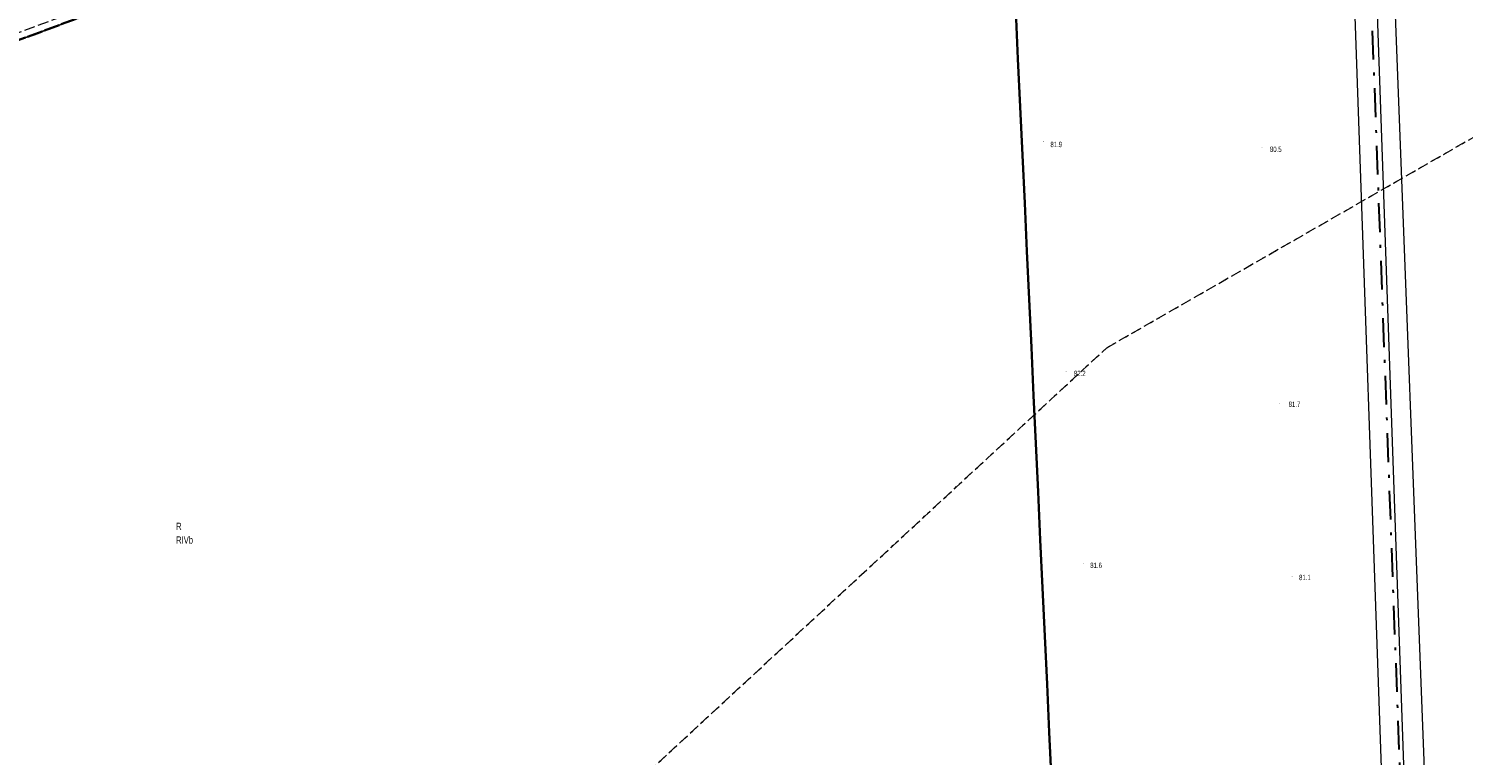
# Model space of a CAD drawing. Header units: metres. Extents: x 6524698 to 6533081, y 5883213 to 5896811.
# Tile 130 of 167: x 6528394 to 6528594, y 5891880 to 5891981. Entities that reach past the tile are written whole.
import ezdxf
from ezdxf.enums import TextEntityAlignment as Align

# ---------------------------------------------------------------- set-up
doc = ezdxf.new("R2010")
doc.units = ezdxf.units.M
doc.header["$MEASUREMENT"] = 0
for name, pattern in [('DASHDOT', [4, 2, -0.9, 0.2, -0.9]), ('mapa zasadnicza$0$1.5_0.5', [2, 1.5, -0.5]), ('mapa zasadnicza$0$1.5_1.0', [2.5, 1.5, -1]), ('mapa zasadnicza$0$219-500', [0]), ('mapa zasadnicza$0$egkk-500', [2, 1.5, -0.5]), ('mapa zasadnicza$0$egug-500', [1, 0.5, -0.5]), ('mapa zasadnicza$0$suep_wn_500', [0])]:
    doc.linetypes.add(name, pattern=pattern)
doc.layers.get('0').update_dxf_attribs({"lineweight": 0})
doc.layers.add('_trasa_os', color=1, linetype='DASHDOT', lineweight=30)
doc.layers.add('Sections span lengths and Marker Balls Plan', color=7, linetype='Continuous', lineweight=0)
for name, color, linetype in [('mapa zasadnicza$0$000 Inne (niezydentyfikowane)', 7, 'Continuous'), ('mapa zasadnicza$0$209-oznaczenie konturu klasyfikacyjnego', 7, 'Continuous'), ('mapa zasadnicza$0$210-oznaczenie konturu użytku gruntowego', 7, 'Continuous'), ('mapa zasadnicza$0$216-obręb ewidencyjny', 7, 'Continuous'), ('mapa zasadnicza$0$217-kontur klasyfikacyjny', 7, 'Continuous'), ('mapa zasadnicza$0$218-kontur użytku gruntowego', 7, 'Continuous'), ('mapa zasadnicza$0$219-działka ewidencyjna', 7, 'Continuous'), ('mapa zasadnicza$0$pikieta naturalna', 7, 'Continuous'), ('mapa zasadnicza$0$pikieta naturalna-Atr2', 7, 'Continuous'), ('mapa zasadnicza$0$przewód elektroenergetyczny podziemny - ob. projektowany', 7, 'Continuous'), ('mapa zasadnicza$0$przewód elektroenergetyczny wysokiego napięcia', 7, 'Continuous')]:
    doc.layers.add(name, color=color, linetype=linetype)
doc.styles.add('mapa zasadnicza$0$STANDARD', font='Working1250', dxfattribs={"width": 0.75})

# ---------------------------------------------------------------- blocks, each defined once
blk = doc.blocks.new('mapa zasadnicza$0$PW01')
at = {"linetype": 'Continuous', "lineweight": 13}
h = blk.add_hatch(color=0, dxfattribs=at)
edge = h.paths.add_edge_path()
edge.add_arc((0, 0), 0.045, 0, 360)

msp = doc.modelspace()

# ---------------------------------------------------------------- linework, layer by layer
at = {"layer": '_trasa_os', "linetype": 'DASHDOT', "ltscale": 2}
msp.add_lwpolyline([(6528589.986, 5891744.689), (6528580.198, 5892007.978), (6528365.87, 5892211.536), (6528143.159, 5892378.558), (6527920.541, 5892545.59), (6527693.967, 5892715.374), (6527530.815, 5892837.971), (6527304.639, 5893007.458), (6527095.026, 5893164.924), (6526808.543, 5893379.811), (6526773.046, 5893625.004), (6526837.186, 5893856.22), (6526918.697, 5894149.866), (6527004.557, 5894459.054), (6526829.193, 5894634.492), (6526625.033, 5894855.653), (6526658.914, 5895086.074), (6526701.409, 5895318.796), (6526680.866, 5895666.414), (6526660.166, 5896015.549), (6526639.565, 5896364.931), (6526621.438, 5896669.322), (6526632.668, 5896724.885)], dxfattribs=at)
at = {"layer": 'mapa zasadnicza$0$000 Inne (niezydentyfikowane)', "color": 7, "linetype": 'Continuous', "lineweight": 35, "flags": 128}
msp.add_lwpolyline([(6528536.574, 5891876.291), (6528536.263, 5891882.981), (6528535.953, 5891889.671), (6528535.642, 5891896.36), (6528535.331, 5891903.05), (6528535.02, 5891909.74), (6528534.709, 5891916.43), (6528534.398, 5891923.12), (6528534.087, 5891929.809), (6528533.777, 5891936.499), (6528533.466, 5891943.189), (6528533.155, 5891949.879), (6528532.844, 5891956.569), (6528532.533, 5891963.258), (6528532.222, 5891969.948), (6528531.912, 5891976.638), (6528531.601, 5891983.328)], dxfattribs=at)
at = {"layer": 'mapa zasadnicza$0$216-obręb ewidencyjny', "color": 7, "linetype": 'mapa zasadnicza$0$1.5_1.0', "lineweight": 35, "flags": 128}
for points in [[(6528080.19, 5893144.58), (6528061.74, 5893201.21), (6528047.55, 5893241.88), (6528024.92, 5893315.29), (6528008.56, 5893361.13), (6527994.3, 5893412.78), (6527972.36, 5893501.34), (6527968.55, 5893513.63), (6527970.79, 5893518.44), (6527970.73, 5893522.51), (6527967.45, 5893552.31), (6527966.7, 5893563.53), (6527962.24, 5893630.13), (6528051.1, 5893681.86), (6528093.51, 5893704.95), (6528160.44, 5893751.29), (6528192.4, 5893787.97), (6528212.45, 5893801.88), (6528235.37, 5893817.79), (6528263.34, 5893839.22), (6528292.63, 5893867.35), (6528325.94, 5893899.11), (6528322.17, 5893903.05), (6528250.73, 5893995.91), (6528184.31, 5894083.49), (6528144.78, 5894142.59), (6528140.26, 5894150.17), (6528112.08, 5894189.3), (6528016.98, 5894319.35), (6528001.44, 5894344.63), (6527975.61, 5894386.54), (6527948.25, 5894431.11), (6527919.91, 5894480.01), (6527892.39, 5894527.5), (6527882.42, 5894543.56), (6527855.65, 5894587.93), (6527823.65, 5894640.97), (6527805.93, 5894633.3), (6527750.7, 5894622.26), (6527703.08, 5894611.82), (6527660.79, 5894602.88), (6527644.2, 5894599.12), (6527623.22, 5894594.36), (6527546.55, 5894577.52), (6527485.04, 5894564.12), (6527442.59, 5894555.97), (6527376.5, 5894538.97), (6527356.91, 5894534.04), (6527324.89, 5894525.35), (6527242.36, 5894508.66), (6527235, 5894507.23), (6527228.04, 5894506.29), (6527159.89, 5894496.69), (6527053.58, 5894471.18), (6527004.75, 5894459.61), (6526977.15, 5894360.97), (6526895.2, 5894390.7), (6526886.54, 5894409.25), (6526848.25, 5894423.17), (6526790.81, 5894405.63), (6526783.96, 5894403.77), (6526751.66, 5894393.24), (6526675.52, 5894369.12), (6526524.19, 5894423.84), (6526526.13, 5894397.23), (6526528.98, 5894342.85), (6526531.21, 5894300.39), (6526524.41, 5894296.52), (6526520.88, 5894294.84), (6526433.18, 5894243.61), (6526409.32, 5894231.32), (6526314.07, 5894204.53), (6526268.73, 5894188.91), (6526258.95, 5894183.01), (6526232.67, 5894174.45), (6526048.77, 5894185.58), (6526028.42, 5894185.14), (6525944.02, 5894189.55), (6525880.8, 5894192.86), (6525865.46, 5894208.87), (6525815.37, 5894268.24), (6525725.76, 5894354.61), (6525677.43, 5894405.04), (6525642.47, 5894443.85), (6525631.75, 5894455.74), (6525621.46, 5894467.17), (6525618.11, 5894470.89), (6525610.84, 5894478.96), (6525545.06, 5894551.99), (6525537.2, 5894560.72), (6525460.52, 5894338.76), (6525456.21, 5894326.33), (6525450.16, 5894308.9), (6525445.22, 5894294.63), (6525423.21, 5894231.15), (6525415.4, 5894208.63), (6525399.64, 5894161.49), (6525369.98, 5894072.79), (6525342.34, 5893997.91), (6525337.4, 5893981.36), (6525266.58, 5893924.52), (6525217.93, 5893885.48), (6525120.08, 5893806.06), (6525080.21, 5893781.94), (6525034.62, 5893753.64), (6524956.86, 5893706.08), (6524954.17, 5893701.72), (6524952.33, 5893698.77), (6524951.12, 5893696.84), (6524924.06, 5893653.68), (6524922.11, 5893650.61), (6524908.03, 5893628.41), (6524885.99, 5893594.37), (6524823.72, 5893494.6), (6524818.62, 5893484.85), (6524776.38, 5893404.01), (6524760.03, 5893372.45), (6524743.69, 5893340.87), (6524727.34, 5893309.3), (6524725.32, 5893305.6), (6524701.12, 5893258.79), (6524698.5, 5893253.75), (6524741.55, 5893198.86), (6524787.16, 5893135.47), (6524797.48, 5893113.55), (6524827.59, 5893049.65), (6524848.15, 5892993.16), (6524885, 5892891.94), (6524886.71, 5892887.25), (6524900.94, 5892860.83), (6524938.01, 5892801.88), (6524942.47, 5892794.78), (6524958.2, 5892763.24), (6524982.49, 5892709.34), (6524989.65, 5892692.64), (6525021.29, 5892644.7), (6525047.57, 5892607.1), (6525072.42, 5892559.28), (6525080.98, 5892544.34), (6525104.23, 5892503.81), (6525105.73, 5892501.2), (6525124.09, 5892461.96), (6525158, 5892390.4), (6525163.69, 5892366.6), (6525187.74, 5892266.07), (6525200.42, 5892203.7), (6525210.27, 5892167.69), (6525235.54, 5892075.31), (6525239, 5892035.46), (6525241.84, 5892018.03), (6525246.18, 5891943.28), (6525246.02, 5891937.6), (6525245.65, 5891924.05), (6525244.65, 5891887.35), (6525244.88, 5891861.21), (6525245.32, 5891811.32), (6525234.24, 5891649.83), (6525224.07, 5891546.78), (6525208.12, 5891507.31), (6525193.48, 5891471.08), (6525186.45, 5891448.59), (6525184.14, 5891444.14), (6525180.5, 5891437.11), (6525176.64, 5891433.3), (6525163.56, 5891420.57), (6525150.33, 5891406.73), (6525149.34, 5891405.88), (6525147.46, 5891404.1), (6525146.26, 5891402.89), (6525142.82, 5891399.45), (6525132.06, 5891389.06), (6525128.35, 5891385.34), (6525124.8, 5891381.67), (6525121.13, 5891378.06), (6525095.65, 5891351.83), (6525053.05, 5891307.97), (6525038.88, 5891292.8), (6525015.99, 5891261.95), (6524996.02, 5891237.19), (6524958.43, 5891186.61), (6524908.74, 5891119.69), (6524979.34, 5891082.37), (6525035.16, 5891054.09), (6525074.44, 5891035.78), (6525140.68, 5891002.24), (6525158.27, 5890993.31), (6525169.95, 5890987.37), (6525189.03, 5890979.26), (6525225.79, 5890963.63), (6525241.68, 5890952.94), (6525280.63, 5890926.71), (6525286.23, 5890923.62), (6525353.13, 5890886.67), (6525387.9, 5890862.89), (6525416.13, 5890848.06), (6525465.51, 5890821.53), (6525489.55, 5890809.17), (6525532.35, 5890788.13), (6525593.44, 5890757.92), (6525656.38, 5890722.42), (6525712.1, 5890690.97), (6525744.09, 5890674.26), (6525753.93, 5890669.12), (6525811.57, 5890638.94), (6525889.01, 5890598.56), (6525902.26, 5890595.95), (6525968.12, 5890559.29), (6526048.15, 5890515.81), (6526148.09, 5890465.98), (6526205.96, 5890434.59), (6526262.38, 5890404.11), (6526332.75, 5890374.64), (6526425.41, 5890334.29), (6526595.63, 5890279.11), (6526573.45, 5890132.21), (6526575.25, 5890133.06), (6526592.18, 5890129.32), (6526722.43, 5890098.71), (6526728.64, 5890098.03), (6526735.76, 5890098.07), (6526740.34, 5890097.85), (6526742.25, 5890097.45), (6526749.57, 5890095.95), (6526757.09, 5890094.4), (6526758.07, 5890090.77), (6526792.43, 5890086.11), (6526812.21, 5890083.05), (6526890.35, 5890080.91), (6526909.87, 5890084.83), (6526952.34, 5890094.44), (6526971.01, 5890104.38), (6526981, 5890111.26), (6526988.84, 5890116.67), (6527008.52, 5890134.26), (6527045.63, 5890148.55), (6527057.31, 5890152.25), (6527077.89, 5890166.68), (6527165.07, 5890215.69), (6527220.83, 5890245.22), (6527241.28, 5890253.87), (6527273.45, 5890274.12), (6527288.1, 5890288.63), (6527313.38, 5890308.14), (6527321.27, 5890314.22), (6527338.23, 5890321.73), (6527355.64, 5890331.57), (6527391.42, 5890349.92), (6527454.67, 5890547.02), (6527509.07, 5890729.27), (6527517.65, 5890758.02), (6527651.09, 5891150.82), (6527705.03, 5891299.34), (6527759.25, 5891463.12), (6527785.51, 5891547.1), (6527787.58, 5891553.86), (6527801.61, 5891598.79), (6527846.82, 5891746.29), (6528014.33, 5891830.31), (6528198.8, 5891907.55), (6528440.31, 5891996.73), (6528394.78, 5892128.68), (6528377.11, 5892179.95), (6528349.09, 5892260.65), (6528334.62, 5892315.93), (6528299.61, 5892411.02), (6528296.22, 5892421.59), (6528276.69, 5892498.16), (6528274.02, 5892507.32), (6528253.12, 5892581.84), (6528217.45, 5892695.43), (6528216.98, 5892718.27), (6528214.23, 5892726.13), (6528211.23, 5892742.29), (6528202.22, 5892766.07), (6528192.07, 5892792.85), (6528171.14, 5892860.59), (6528166.45, 5892875.8), (6528118.84, 5893029.51), (6528114.87, 5893046.22), (6528103.06, 5893080.73)], [(6528810.71, 5892032.32), (6528743.5, 5892026.91), (6528665.82, 5892020.2), (6528618.95, 5892016.86), (6528446.42, 5891995.98), (6528440.31, 5891996.73), (6528198.8, 5891907.55), (6528014.33, 5891830.31), (6527846.82, 5891746.29), (6527801.61, 5891598.79), (6527787.58, 5891553.86), (6527785.51, 5891547.1), (6527759.25, 5891463.12), (6527705.03, 5891299.34), (6527651.09, 5891150.82), (6527517.65, 5890758.02), (6527509.07, 5890729.27), (6527454.67, 5890547.02), (6527391.42, 5890349.92), (6527469.9, 5890380.85), (6527548.32, 5890411.76), (6527628.31, 5890449.47), (6527701.79, 5890487.35), (6527781.71, 5890531.45), (6527831.96, 5890559.17), (6527894.74, 5890596), (6527918.86, 5890538.44), (6527996.61, 5890364.36), (6528002.77, 5890340.12), (6528015.06, 5890276.2), (6528068.35, 5890122.94), (6528069.52, 5890117.74), (6528086.27, 5890073.01), (6528087.43, 5890069.91), (6528144.14, 5889918.51), (6528178.59, 5889821.74), (6528194.07, 5889776.62), (6528203.76, 5889751.35), (6528219.86, 5889705.13), (6528289.3, 5889557.06), (6528293.69, 5889548.36), (6528315.49, 5889501.75), (6528319.49, 5889494.06), (6528320.3, 5889498.78), (6528374.9, 5889392.75), (6528393.7, 5889357.37), (6528402.97, 5889333.92), (6528406.48, 5889321.22), (6528417.63, 5889287.69), (6528426.72, 5889250.74), (6528427.12, 5889249.1), (6528437.2, 5889208.11), (6528462.62, 5889141.48), (6528476.98, 5889088.52), (6528479.5, 5889060.26), (6528487.24, 5889042.5), (6528497.03, 5888999.3), (6528513.44, 5888948.22), (6528513.62, 5888944.51), (6528514.32, 5888935.53), (6528517.9, 5888889.57), (6528521.9, 5888874.59), (6528534.18, 5888828.64), (6528537.21, 5888800.87), (6528538.55, 5888788.67), (6528539.84, 5888759.55), (6528540.29, 5888749.47), (6528546.56, 5888728.63), (6528550.89, 5888720.89), (6528554.61, 5888714.22), (6528572.89, 5888682.85), (6528612.6, 5888606.5), (6528643.54, 5888542.38), (6528657.02, 5888506.94), (6528675.5, 5888460.67), (6528681.51, 5888445.9), (6528704.85, 5888377.17), (6528713.34, 5888354.12), (6528741.09, 5888278.42), (6528766.6, 5888207.14), (6528788.71, 5888147.82), (6528812.94, 5888083.84), (6528826.58, 5888045.33), (6528850.06, 5887982.04), (6528866.81, 5887934.63), (6528879.99, 5887896.72), (6528918.8, 5887790.89), (6528952.56, 5887701.57), (6529019.26, 5887707.89), (6529031.01, 5887709.01), (6529109.21, 5887715.92), (6529166.14, 5887721.78), (6529262.28, 5887731.31), (6529282.79, 5887731.14), (6529289.52, 5887663.25), (6529296.91, 5887588.72), (6529312.34, 5887533.26), (6529320.57, 5887503.67), (6529321.72, 5887480.33), (6529315.22, 5887418.55), (6529296.28, 5887374.9), (6529295.89, 5887348.38), (6529295.74, 5887344.56), (6529294.33, 5887253.59), (6529300.1, 5887247.3), (6529460.65, 5887265.28), (6529607.85, 5887282.19), (6529604.22, 5887244.37), (6529619.06, 5887245.53), (6529620.4, 5887245.61), (6529751.62, 5887253.65), (6529836.5, 5887258.86), (6529917.79, 5887263.83), (6530037.96, 5887271.18), (6530037.77, 5887311.55), (6530035.48, 5887465.82), (6530294.87, 5887497.94), (6530342.75, 5887503.87), (6530390.63, 5887509.81), (6530435.08, 5887515.31), (6530469.62, 5887519.59), (6530472.76, 5887520.14), (6530455.94, 5887633.47), (6530452.16, 5887659), (6530429.5, 5887800.32), (6530425.85, 5887820.62), (6530434.17, 5887821.11), (6530435.15, 5887821.09), (6530501.5, 5887826.49), (6530563.57, 5887831.54), (6530569.25, 5887832), (6530626.35, 5887836.71), (6530689.94, 5887841.95), (6530699.77, 5887842.77), (6530753.72, 5887845.97), (6530816.4, 5887849.69), (6530847.34, 5887851.53), (6530851.75, 5887851.79), (6530878, 5887853.36), (6530941.55, 5887857.17), (6531028.05, 5887862.36), (6531029.51, 5887862.54), (6531089.96, 5887870.11), (6531157.91, 5887878.61), (6531147.74, 5887927.21), (6531134.09, 5887992.44), (6531130.39, 5888022.23), (6531130.01, 5888024.33), (6531127.76, 5888039.49), (6531114.28, 5888108.63), (6531110.56, 5888127.5), (6531105.84, 5888172.24), (6531089.18, 5888214.66), (6531070.01, 5888263.46), (6531063.59, 5888283), (6531047.06, 5888328.03), (6531038.58, 5888352.41), (6531021.83, 5888400.87), (6531015.19, 5888413.6), (6531005.83, 5888460.28), (6531006, 5888467.6), (6531006.12, 5888486.87), (6531000.78, 5888546.56), (6530994.46, 5888582.13), (6530992.02, 5888587.87), (6530975.04, 5888631.61), (6530968.96, 5888647.12), (6530918.79, 5888737.7), (6530893.21, 5888788.19), (6530875.95, 5888835.79), (6530824.74, 5888967.12), (6530698.19, 5888957.37), (6530696.88, 5888957.26), (6530690.8, 5888956.75), (6530665.31, 5889016.21), (6530647.2, 5889058.57), (6530634.24, 5889085.41), (6530634.99, 5889106.79), (6530619.51, 5889109.25), (6530602.59, 5889110.21), (6530580.67, 5889109.48), (6530563.76, 5889105.91), (6530556.11, 5889102.91), (6530554.6, 5889108.92), (6530550.45, 5889111.73), (6530532.14, 5889151.93), (6530513.79, 5889192.45), (6530502.04, 5889258.4), (6530482.32, 5889287.2), (6530469.7, 5889327.04), (6530465.02, 5889440.31), (6530478.29, 5889507.42), (6530476.75, 5889539.74), (6530454.68, 5889579.85), (6530444.35, 5889666), (6530447.75, 5889689.9), (6530449.31, 5889721.21), (6530456.42, 5889744.94), (6530489.74, 5889803.92), (6530476.19, 5889829.67), (6530441.37, 5889895.14), (6530436.32, 5889900.67), (6530377.31, 5890013.31), (6530319.1, 5890126.26), (6530282.19, 5890186.6), (6530272.79, 5890201.79), (6530203.17, 5890307.87), (6530172.91, 5890358.56), (6530084.18, 5890524.8), (6530023.66, 5890630.14), (6529988.68, 5890702.02), (6529902.56, 5890854), (6529878.29, 5890895.67), (6529853.22, 5890939.23), (6529790.88, 5891059.39), (6529783.8, 5891073.31), (6529750.15, 5891126.7), (6529715.67, 5891191.31), (6529711.87, 5891220.22), (6529686.86, 5891413.55), (6529894.11, 5891526.79), (6529935.18, 5891550.85), (6529897.51, 5891589.82), (6529852.46, 5891637.21), (6529830.78, 5891658.8), (6529798.22, 5891693.91), (6529778.68, 5891710.68), (6529723.77, 5891769.55), (6529664.88, 5891829.87), (6529592.94, 5891899.3), (6529520.59, 5891969.98), (6529496.71, 5891996.9), (6529443.6, 5892048.07), (6529413.19, 5892074.88), (6529373, 5892116.29), (6529315.87, 5892175.4), (6529302.53, 5892163.8), (6529299.93, 5892161.54), (6529272.43, 5892137.61), (6529198.7, 5892096.25), (6529183.63, 5892087.79), (6529163.27, 5892079.55), (6529137.05, 5892069.83), (6529084.54, 5892065.08), (6528929.03, 5892047.18)]]:
    msp.add_lwpolyline(points, close=True, dxfattribs=at)
at = {"layer": 'mapa zasadnicza$0$217-kontur klasyfikacyjny', "color": 92, "linetype": 'mapa zasadnicza$0$egkk-500', "lineweight": 18, "flags": 128}
for points in [[(6528544.25, 5891936.45), (6528694.43, 5892022.67)], [(6528440.31, 5891996.73), (6528227.43, 5891918.12)], [(6528374.75, 5891779.61), (6528544.25, 5891936.45)]]:
    msp.add_lwpolyline(points, dxfattribs=at)
at = {"layer": 'mapa zasadnicza$0$218-kontur użytku gruntowego', "color": 3, "linetype": 'mapa zasadnicza$0$egug-500', "lineweight": 18, "flags": 128}
for points in [[(6528544.25, 5891936.45), (6528694.43, 5892022.67)], [(6528440.31, 5891996.73), (6528227.43, 5891918.12)], [(6528374.75, 5891779.61), (6528544.25, 5891936.45)]]:
    msp.add_lwpolyline(points, dxfattribs=at)
at = {"layer": 'mapa zasadnicza$0$219-działka ewidencyjna', "color": 7, "linetype": 'mapa zasadnicza$0$219-500', "lineweight": 18, "flags": 128}
msp.add_lwpolyline([(6528198.8, 5891907.55), (6528440.31, 5891996.73)], dxfattribs=at)
at = {"layer": 'mapa zasadnicza$0$przewód elektroenergetyczny podziemny - ob. projektowany', "color": 1, "linetype": 'mapa zasadnicza$0$1.5_0.5', "lineweight": 18, "flags": 128}
msp.add_lwpolyline([(6527867.72, 5891856.04), (6527870.55, 5891856.87), (6527923.82, 5891786.03), (6528013.91, 5891831.22), (6528198.43, 5891908.48), (6528216.79, 5891915.26), (6528220.16, 5891919.4), (6528240.79, 5891928.79), (6528266.23, 5891936.42), (6528274.38, 5891936.52), (6528439.05, 5891997.33), (6528393.6, 5892129.02), (6528402.84, 5892136.39), (6528399.39, 5892140.65), (6528400.23, 5892141.38)], dxfattribs=at)
at = {"layer": 'mapa zasadnicza$0$przewód elektroenergetyczny wysokiego napięcia', "color": 1, "linetype": 'mapa zasadnicza$0$suep_wn_500', "lineweight": 18, "flags": 128}
msp.add_lwpolyline([(6528580.98, 5892008), (6528590.2, 5891744.97)], dxfattribs=at)
at = {"layer": 'Sections span lengths and Marker Balls Plan', "color": 1, "flags": 128}
for points in [[(6528587.188, 5891744.577), (6528577.92, 5892006.949), (6528364.256, 5892209.626), (6528141.479, 5892376.318), (6527918.861, 5892543.35), (6527692.286, 5892713.134), (6527529.134, 5892835.731), (6527302.959, 5893005.217), (6527093.345, 5893162.685), (6526805.533, 5893378.025), (6526770.052, 5893625.195), (6526834.488, 5893856.969), (6526921.106, 5894149.197), (6527002.139, 5894458.418), (6526827.029, 5894632.413), (6526621.689, 5894854.62), (6526661.381, 5895085.668), (6526701.409, 5895318.796), (6526678.071, 5895666.249), (6526657.371, 5896015.383), (6526636.77, 5896364.766), (6526617.947, 5896669.567), (6526630.708, 5896725.281)], [(6528593.583, 5891744.832), (6528583.388, 5892009.419), (6528368, 5892214.057), (6528145.319, 5892381.438), (6527922.701, 5892548.47), (6527696.127, 5892718.253), (6527532.976, 5892840.85), (6527306.799, 5893010.338), (6527097.187, 5893167.803), (6526810.693, 5893381.087), (6526776.04, 5893624.814), (6526840.655, 5893855.257), (6526921.106, 5894149.197), (6527007.942, 5894459.944), (6526831.356, 5894636.57), (6526627.422, 5894856.391), (6526661.381, 5895085.668), (6526701.409, 5895318.795), (6526684.46, 5895666.627), (6526663.76, 5896015.761), (6526643.159, 5896365.143), (6526623.932, 5896669.147), (6526634.628, 5896724.489)]]:
    msp.add_lwpolyline(points, dxfattribs=at)

# ---------------------------------------------------------------- block references
at = {"layer": 'mapa zasadnicza$0$pikieta naturalna', "color": 7, "linetype": 'Continuous', "lineweight": 13}
for p in [(6528535.48, 5891965.17), (6528565.84, 5891964.25), (6528538.6, 5891933.12), (6528568.23, 5891928.69), (6528541, 5891906.4), (6528570.03, 5891904.63)]:
    msp.add_blockref('mapa zasadnicza$0$PW01', p, dxfattribs=at)

# ---------------------------------------------------------------- texts
at = {"layer": 'mapa zasadnicza$0$209-oznaczenie konturu klasyfikacyjnego', "color": 3, "linetype": 'Continuous', "lineweight": 18, "style": 'mapa zasadnicza$0$STANDARD', "width": 0.79}
msp.add_text('RIVb', height=1, dxfattribs=at).set_placement((6528414.84, 5891910.22), align=Align.TOP_LEFT)
at = {"layer": 'mapa zasadnicza$0$210-oznaczenie konturu użytku gruntowego', "color": 3, "linetype": 'Continuous', "lineweight": 18, "style": 'mapa zasadnicza$0$STANDARD', "width": 0.79}
msp.add_text('R', height=1, dxfattribs=at).set_placement((6528414.84, 5891911.12))
at = {"layer": 'mapa zasadnicza$0$pikieta naturalna-Atr2', "color": 7, "style": 'mapa zasadnicza$0$STANDARD', "width": 0.667}
for s, p in [('81.9', (6528536.42, 5891964.35)), ('80.5', (6528566.95, 5891963.68)), ('82.2', (6528539.69, 5891932.51)), ('81.7', (6528569.55, 5891928.22)), ('81.6', (6528541.96, 5891905.82)), ('81.1', (6528571, 5891904.14))]:
    msp.add_text(s, height=0.75, dxfattribs=at).set_placement(p)

doc.saveas('drawing.dxf')
